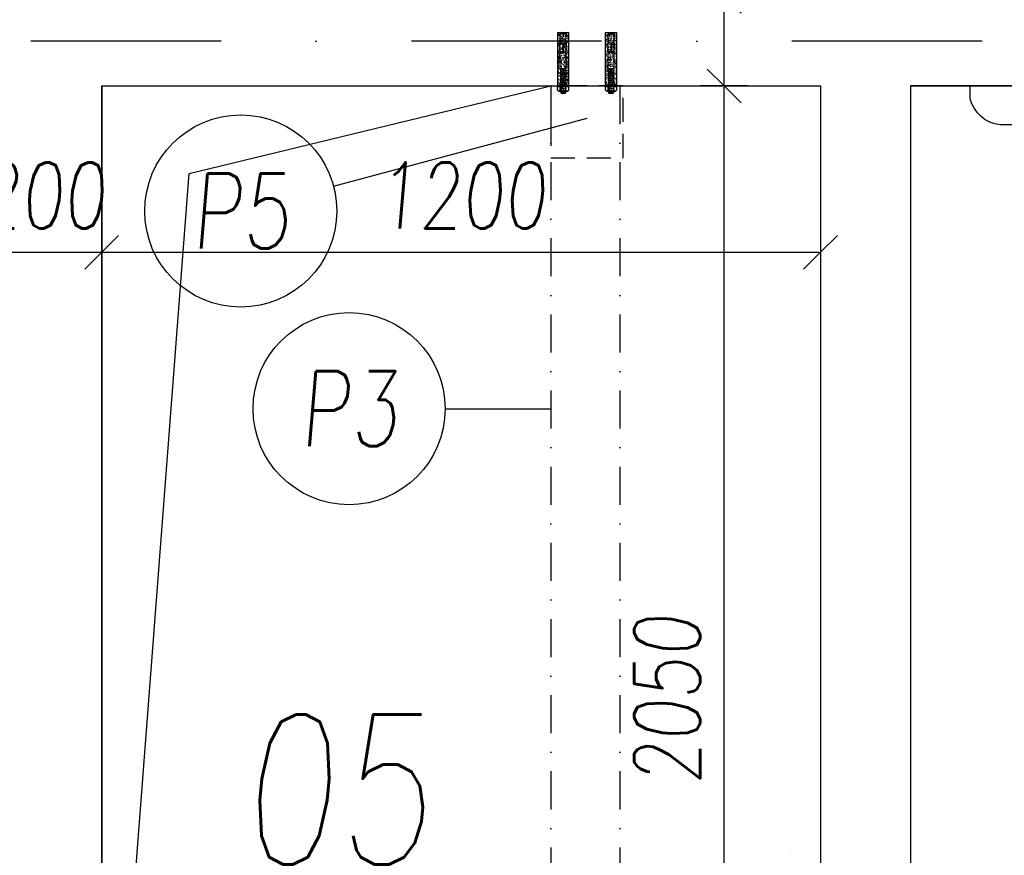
# Model space of a CAD drawing. Header units: millimetres. Extents: x 247761 to 294611, y 172579 to 236863.
# Tile 180 of 256: x 263074 to 264717, y 185096 to 186491. Entities that reach past the tile are written whole.
import ezdxf

# ---------------------------------------------------------------- set-up
doc = ezdxf.new("R2010")
doc.units = ezdxf.units.MM
doc.linetypes.add('ACDINTGL', pattern=[3, 2, -1])
doc.linetypes.add('ČERCHOVANÁ', pattern=[25.4, 12.7, -6.35, 0, -6.35])
for name, color, linetype in [('KOTY 50', 7, 'Continuous'), ('KOTY-DVERE', 8, 'Continuous'), ('NOVA', 240, 'Continuous'), ('NOVÁ TENKÁ', 240, 'Continuous'), ('OSY', 7, 'Continuous'), ('POPIS2', 2, 'Continuous'), ('TENKA', 4, 'Continuous'), ('ŽB', 3, 'Continuous')]:
    doc.layers.add(name, color=color, linetype=linetype)
doc.layers.add('PLOCHY_MISTNOSTI', color=180, linetype='Continuous', plot=False)
doc.styles.add('CS-ROMANS', font='romans.shx', dxfattribs={"width": 0.75, "oblique": 5})
doc.dimstyles.new('A_KÓTA_50', dxfattribs={"dimtxt": 110, "dimasz": 2, "dimexe": 100, "dimexo": 1500, "dimgap": 40, "dimtad": 1, "dimrnd": 1, "dimdsep": 46, "dimtxsty": 'CS-ROMANS', "dimblk": 'KOT_CARA20', "dimcen": 45, "dimse1": 1, "dimse2": 1, "dimclrd": 256, "dimclre": 256, "dimclrt": 256, "dimadec": 0, "dimazin": 0, "dimtfac": 1, "dimtix": 1, "dimtmove": 2, "dimatfit": 3, "dimldrblk": 'OBLIQUE', "dimfxl": 0, "dimtolj": 1, "dimarcsym": 0})

# ---------------------------------------------------------------- blocks, each defined once
blk = doc.blocks.new('OCELOVÁ KOTVA')
for p, q in [((-9.4, 7.1), (-9.4, 0.6)), ((9.4, 0.6), (-9.4, 0.6)), ((-7, 8.6), (-8.7, 7.7)), ((8.7, 0), (-8.7, 0)), ((6.7, 8.7), (-6.7, 8.7)), ((-5, 8.7), (-4, 9)), ((-4, 8), (-5, 8.7)), ((-5, 8.7), (5, 6.9)), ((-5, 5.3), (-4, 5.6)), ((-5, 5.3), (5, 3.5)), ((-4, 4.6), (-5, 5.3)), ((-5, 1.9), (-4, 2.2)), ((-5, 1.9), (5, 0.1)), ((-4, 1.2), (-5, 1.9)), ((-4.7, 7.1), (-4.7, 0.6)), ((-4, 11.4), (-2.8, 12.5)), ((-4, 9), (-4, 11.4)), ((-4, 11.4), (4, 11.4)), ((-4, 9), (4, 7.6)), ((-4, 8), (4, 6.6)), ((-4, 5.6), (-4, 8)), ((-4, 5.6), (4, 4.2)), ((-4, 2.2), (-4, 4.6)), ((-4, 4.6), (4, 3.2)), ((-4, 2.2), (4, 0.8)), ((-4, -1.2), (-4, 1.2)), ((-4, 1.2), (4, -0.2)), ((-2.8, 12.5), (2.9, 12.5)), ((4, 11.4), (2.9, 12.5)), ((4, 7.6), (4, 11.4)), ((5, 6.9), (4, 7.6)), ((4, 6.6), (5, 6.9)), ((4, 4.2), (4, 6.6)), ((5, 3.5), (4, 4.2)), ((4, 3.2), (5, 3.5)), ((4, 0.8), (4, 3.2)), ((5, 0.1), (4, 0.8)), ((4, -0.2), (5, 0.1)), ((4.7, 7.1), (4.7, 0.6)), ((7.1, 8.6), (8.7, 7.6)), ((9.4, 7.1), (9.4, 0.6)), ((-5, -1.5), (-4, -1.2)), ((-5, -1.5), (5, -3.3)), ((-4, -2.2), (-5, -1.5)), ((-5, -4.9), (-4, -4.6)), ((-5, -4.9), (5, -6.7)), ((-4, -5.6), (-5, -4.9)), ((-5, -8.3), (-4, -8)), ((-4, -9), (-5, -8.3)), ((-5, -8.3), (5, -10.1)), ((-5, -11.7), (-4, -11.4)), ((-4, -12.4), (-5, -11.7)), ((-5, -11.7), (5, -13.5)), ((-5, -15.1), (-4, -14.8)), ((-4, -15.8), (-5, -15.1)), ((-5, -15.1), (5, -16.9)), ((-4, -1.2), (4, -2.6)), ((-4, -4.6), (-4, -2.2)), ((-4, -2.2), (4, -3.6)), ((-4, -4.6), (4, -6)), ((-4, -8), (-4, -5.6)), ((-4, -5.6), (4, -7)), ((-4, -8), (4, -9.4)), ((-4, -9), (4, -10.4)), ((-4, -11.4), (-4, -9)), ((-4, -11.4), (4, -12.8)), ((-4, -12.4), (4, -13.8)), ((-4, -14.8), (-4, -12.4)), ((-4, -14.8), (4, -16.2)), ((-4, -15.8), (4, -17.2)), ((-4, -18.2), (-4, -15.8)), ((4, -2.6), (4, -0.2)), ((5, -3.3), (4, -2.6)), ((4, -3.6), (5, -3.3)), ((4, -6), (4, -3.6)), ((5, -6.7), (4, -6)), ((4, -7), (5, -6.7)), ((4, -9.4), (4, -7)), ((5, -10.1), (4, -9.4)), ((4, -10.4), (5, -10.1)), ((4, -12.8), (4, -10.4)), ((5, -13.5), (4, -12.8)), ((4, -13.8), (5, -13.5)), ((4, -16.2), (4, -13.8)), ((5, -16.9), (4, -16.2)), ((-5, -18.5), (-4, -18.2)), ((-4, -19.2), (-5, -18.5)), ((-5, -18.5), (5, -20.3)), ((-5, -21.9), (-4, -21.6)), ((-4, -22.6), (-5, -21.9)), ((-5, -21.9), (5, -23.7)), ((-5, -25.3), (-4, -25)), ((-4, -26), (-5, -25.3)), ((-5, -25.3), (5, -27.1)), ((-5, -28.4), (5, -28.4)), ((-5, -28.4), (-5, -55.9)), ((-4, -18.2), (4, -19.6)), ((-4, -19.2), (4, -20.6)), ((-4, -21.6), (-4, -19.2)), ((-4, -21.6), (4, -23)), ((-4, -22.6), (4, -24)), ((-4, -25), (-4, -22.6)), ((-4, -25), (4, -26.4)), ((-4, -26), (4, -27.4)), ((-4, -28.4), (-4, -26)), ((4, -17.2), (5, -16.9)), ((4, -19.6), (4, -17.2)), ((5, -20.3), (4, -19.6)), ((4, -20.6), (5, -20.3)), ((4, -23), (4, -20.6)), ((5, -23.7), (4, -23)), ((4, -24), (5, -23.7)), ((4, -26.4), (4, -24)), ((5, -27.1), (4, -26.4)), ((4, -27.4), (5, -27.1)), ((4, -28.4), (4, -27.4)), ((5, -28.4), (5, -55.9)), ((-5, -56.9), (-5.5, -71.7)), ((-4, -56.9), (-5, -55.9)), ((-5, -55.9), (5, -55.9)), ((-4, -56.9), (-5, -56.9)), ((-4, -56.9), (4, -56.9)), ((-0.5, -70.7), (-0.5, -56.9)), ((0.5, -70.7), (0.5, -56.9)), ((4, -56.9), (5, -55.9)), ((4, -56.9), (5, -56.9)), ((5, -56.9), (5.5, -71.7)), ((-5.5, -71.7), (-1.5, -71.7)), ((-4.5, -71.7), (-5, -86.5)), ((-0.5, -70.7), (-1.5, -71.7)), ((0.5, -70.7), (1.5, -71.7)), ((1.5, -71.7), (5.5, -71.7)), ((4.5, -71.7), (5, -86.5)), ((-4, -87.5), (-5, -86.5)), ((-5, -86.5), (5, -86.5)), ((-4, -87.5), (4, -87.5)), ((4, -87.5), (5, -86.5))]:
    blk.add_line(p, q)
for centre, major_axis, start_param, end_param in [((-7, 4.9), (2.29, 2.29), 6.262021, 7.875146), ((-8.7, 0.6), (0.441, 0.441), 2.356194, 3.926991), ((-6.7, 8.1), (-0.441, 0.441), -0.785398, -0.248335), ((0, -3.3), (8.08, 8.08), 0.363291, 1.207505), ((7, 4.9), (-2.29, 2.29), 4.691224, 6.30435), ((6.7, 8.1), (0.441, 0.441), 0.237575, 0.785398), ((6.8, 8.1), (-0.441, 0.441), -1.030377, -0.785398), ((8.7, 0.6), (0.441, 0.441), 3.926991, 5.497787)]:
    blk.add_ellipse(centre, major_axis=major_axis, ratio=1, start_param=start_param, end_param=end_param)
blk = doc.blocks.new('CHEMICKÁ KOTVA ŠROUB')
h = blk.add_hatch()
h.set_pattern_fill('AR-CONC', color=9, style=0)
h.set_pattern_definition([(50, (98541.3084, -65870.697), (7.17260183, -0.62752135), [0.75, -8.25]), (355, (98541.3084, -65870.697), (-1.38751334, 7.52192134), [0.6, -6.6]), (100.4514, (98541.906, -65870.7494), (5.7850938, 6.89439542), [0.6374019, -7.0114211]), (46.1842, (98541.308, -65868.697), (10.6724105, -1.65519014), [1.125, -12.375]), (96.6356, (98542.198, -65868.835), (9.3466271, 9.7411787), [0.9561029, -10.51713]), (351.1842, (98541.308, -65868.697), (9.3466195, 9.741186), [0.9, -9.9]), (21, (98542.3084, -65869.197), (5.96907052, -4.0261889), [0.75, -8.25]), (326, (98542.3084, -65869.197), (2.4331533, 7.25150045), [0.6, -6.6]), (71.4514, (98542.806, -65869.5326), (8.4022263, 3.22530497), [0.6374019, -7.0114211]), (37.5, (98541.3084, -65870.697), (0.121598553, 3.32893854), [0, -6.52, 0, -6.7, 0, -6.625]), (7.5, (98541.3084, -65870.697), (2.63069537, 3.94411712), [0, -3.82, 0, -6.37, 0, -2.525]), (327.5, (98539.0784, -65870.697), (5.33822436, -0.22554872), [0, -2.5, 0, -7.8, 0, -10.35]), (317.5, (98538.0784, -65870.697), (5.8318617, 1.00104982), [0, -3.25, 0, -5.18, 0, -7.35])])
h.paths.add_polyline_path([(-9, -10), (9, -10), (9, -99.4), (-9, -99.4)])
at = {"color": 9}
blk.add_lwpolyline([(-9, -10), (9, -10), (9, -99.4), (-9, -99.4)], close=True, dxfattribs=at)
at = {"layer": 'TENKA', "color": 0}
blk.add_blockref('OCELOVÁ KOTVA', (0, -10), dxfattribs=at)
blk = doc.blocks.new('KOT_CARA20')
for p, q in [((0, 20), (0, -20)), ((0, 0), (14.14, 14.14)), ((0, 0), (-14.14, -14.14))]:
    blk.add_line(p, q)
blk = doc.blocks.new('*D171')
at = {"layer": 'Defpoints', "color": 0, "ltscale": 5, "transparency": 16777216}
for p in [(263210.5, 186102.6), (263010.5, 186048.9), (263210.5, 185992.6)]:
    blk.add_point(p, dxfattribs=at)
at = {"layer": 'KOTY 50', "lineweight": -2, "ltscale": 5, "transparency": 16777216}
for p, q in [((263008.5, 186102.6), (263006.5, 186102.6)), ((263010.5, 186102.6), (263210.5, 186102.6)), ((263212.5, 186102.6), (263214.5, 186102.6))]:
    blk.add_line(p, q, dxfattribs=at)
at = {"layer": 'KOTY 50', "lineweight": -2, "ltscale": 5, "transparency": 16777216, "xscale": 2, "yscale": 2, "zscale": 2}
blk.add_blockref('KOT_CARA20', (263010.5, 186102.6), dxfattribs=at)
at = {"layer": 'KOTY 50', "lineweight": -2, "ltscale": 5, "transparency": 16777216, "xscale": 2, "yscale": 2, "zscale": 2, "rotation": 180}
blk.add_blockref('KOT_CARA20', (263210.5, 186102.6), dxfattribs=at)
at = {"layer": 'KOTY 50', "ltscale": 5, "transparency": 16777216, "insert": (263110.5, 186197.6), "char_height": 110, "attachment_point": 5, "style": 'CS-ROMANS'}
blk.add_mtext('\\A1;200', dxfattribs=at)
blk = doc.blocks.new('_OBLIQUE')
at = {"color": 0, "linetype": 'ByBlock', "ltscale": 15}
blk.add_line((-0.5, -0.5), (0.5, 0.5), dxfattribs=at)
blk = doc.blocks.new('*D172')
at = {"layer": 'Defpoints', "color": 0, "ltscale": 5, "transparency": 16777216}
for p in [(264410.5, 186102.6), (264410.5, 186017.5), (263210.5, 185992.6)]:
    blk.add_point(p, dxfattribs=at)
at = {"layer": 'KOTY 50', "lineweight": -2, "ltscale": 5, "transparency": 16777216}
blk.add_line((263212.5, 186102.6), (264408.5, 186102.6), dxfattribs=at)
at = {"layer": 'KOTY 50', "lineweight": -2, "ltscale": 5, "transparency": 16777216, "xscale": 2, "yscale": 2, "zscale": 2, "rotation": 180}
blk.add_blockref('KOT_CARA20', (263210.5, 186102.6), dxfattribs=at)
at = {"layer": 'KOTY 50', "lineweight": -2, "ltscale": 5, "transparency": 16777216, "xscale": 2, "yscale": 2, "zscale": 2}
blk.add_blockref('KOT_CARA20', (264410.5, 186102.6), dxfattribs=at)
at = {"layer": 'KOTY 50', "ltscale": 5, "transparency": 16777216, "insert": (263810.5, 186197.6), "char_height": 110, "attachment_point": 5, "style": 'CS-ROMANS'}
blk.add_mtext('\\A1;1200', dxfattribs=at)
blk = doc.blocks.new('*D366')
at = {"layer": 'Defpoints', "color": 0, "ltscale": 5, "transparency": 16777216}
for p in [(264249.5, 186380.3), (264339.5, 186380.3), (264339.5, 184330.3)]:
    blk.add_point(p, dxfattribs=at)
at = {"layer": 'KOTY 50', "lineweight": -2, "ltscale": 5, "transparency": 16777216}
blk.add_line((264249.5, 184332.3), (264249.5, 186378.3), dxfattribs=at)
at = {"layer": 'KOTY 50', "lineweight": -2, "ltscale": 5, "transparency": 16777216, "xscale": 2, "yscale": 2, "zscale": 2}
for p, rotation in [((264249.5, 186380.3), 90), ((264249.5, 184330.3), 270)]:
    blk.add_blockref('KOT_CARA20', p, dxfattribs=dict(at, rotation=rotation))
at = {"layer": 'KOTY 50', "ltscale": 5, "transparency": 16777216, "insert": (264154.5, 185355.3), "char_height": 110, "attachment_point": 5, "rotation": 90, "style": 'CS-ROMANS'}
blk.add_mtext('\\A1;2050', dxfattribs=at)
blk = doc.blocks.new('*D367')
at = {"layer": 'Defpoints', "color": 0, "ltscale": 5, "transparency": 16777216}
for p in [(264249.5, 186530.3), (264379.5, 186530.3), (264339.5, 186380.3)]:
    blk.add_point(p, dxfattribs=at)
at = {"layer": 'KOTY 50', "lineweight": -2, "ltscale": 5, "transparency": 16777216}
blk.add_line((264249.5, 186382.3), (264249.5, 186528.3), dxfattribs=at)
at = {"layer": 'KOTY 50', "lineweight": -2, "ltscale": 5, "transparency": 16777216, "xscale": 2, "yscale": 2, "zscale": 2}
for p, rotation in [((264249.5, 186530.3), 90), ((264249.5, 186380.3), 270)]:
    blk.add_blockref('KOT_CARA20', p, dxfattribs=dict(at, rotation=rotation))
at = {"layer": 'KOTY 50', "ltscale": 5, "transparency": 16777216, "insert": (264319.5, 186670), "char_height": 110, "attachment_point": 5, "rotation": 90, "style": 'CS-ROMANS'}
blk.add_mtext('\\A1;150', dxfattribs=at)
blk = doc.blocks.new('ev výtah')
at = {"layer": 'NOVÁ TENKÁ'}
blk.add_line((30060.4, 13392.4), (30060.4, 13392.4), dxfattribs=at)
at = {"layer": 'NOVÁ TENKÁ', "ltscale": 0.25}
blk.add_lwpolyline([(31319.2, 13092.4), (31340.4, 13092.4), (31340.4, 12512.4), (31319.2, 12512.4), (31319.2, 12512.4, -0.320438), (31275.4, 12562.3), (31275.4, 12562.3), (31275.4, 13042.5), (31275.4, 13042.5, -0.320438), (31319.2, 13092.4)], format="xyb", close=True, dxfattribs=at)

msp = doc.modelspace()

# ---------------------------------------------------------------- linework, layer by layer
at = {"layer": 'KOTY-DVERE'}
for p, q in [((263597.552, 186213.013), (264020.686, 186326.295)), ((263783.836, 185841.631), (263960.517, 185841.631))]:
    msp.add_line(p, q, dxfattribs=at)
for centre in [(263442.694, 186171.554), (263623.523, 185841.631)]:
    msp.add_circle(centre, 160.312, dxfattribs=at)
at = {"layer": 'OSY', "linetype": 'ČERCHOVANÁ', "ltscale": 25}
msp.add_line((276747.073, 186455.259), (249108.101, 186455.259), dxfattribs=at)
at = {"layer": 'PLOCHY_MISTNOSTI', "ltscale": 5}
for points in [[(263210.517, 186380.259), (264410.517, 186380.259), (264410.517, 183205.258), (263210.517, 183205.258)], [(264560.517, 183530.259), (266660.517, 183530.259), (266660.517, 186380.259), (264560.517, 186380.259)]]:
    msp.add_lwpolyline(points, close=True, dxfattribs=at)
at = {"layer": 'TENKA', "linetype": 'ČERCHOVANÁ', "ltscale": 5}
for p, q in [((263960.517, 186380.259), (263960.517, 184330.259)), ((264075.517, 186380.259), (264075.517, 184330.259))]:
    msp.add_line(p, q, dxfattribs=at)
at = {"layer": 'TENKA'}
msp.add_lwpolyline([(263210.517, 184330.259), (263356.616, 186234.368), (263960.517, 186380.259)], dxfattribs=at)
at = {"layer": 'TENKA', "linetype": 'ACDINTGL', "ltscale": 20}
for points in [[(263960.51, 186260.258), (264081.01, 186260.258), (264081.01, 186380.258), (263960.51, 186380.258)], [(263960.517, 186260.259), (264081.017, 186260.259), (264081.017, 186380.259), (263960.517, 186380.259)], [(263960.517, 186260.259), (264081.017, 186260.259), (264081.017, 186380.259), (263960.517, 186380.259)]]:
    msp.add_lwpolyline(points, close=True, dxfattribs=at)
at = {"layer": 'ŽB'}
for p, q in [((263210.517, 186380.259), (263210.517, 183055.259)), ((263210.517, 186380.259), (264410.517, 186380.259)), ((264410.517, 186380.259), (264410.517, 183055.259)), ((264560.517, 186380.259), (264560.517, 183130.259)), ((264560.517, 186380.259), (266660.517, 186380.259))]:
    msp.add_line(p, q, dxfattribs=at)

# ---------------------------------------------------------------- block references
at = {"layer": 'NOVA', "rotation": 180}
for p in [(263980.787, 186370.257), (263980.795, 186370.257), (264060.787, 186370.257), (264060.795, 186370.257)]:
    msp.add_blockref('CHEMICKÁ KOTVA ŠROUB', p, dxfattribs=at)
at = {"layer": 'NOVÁ TENKÁ', "rotation": 90}
msp.add_blockref('ev výtah', (277752.924, 155039.82), dxfattribs=at)

# ---------------------------------------------------------------- texts
at = {"layer": 'KOTY-DVERE', "char_height": 125, "attachment_point": 5, "style": 'CS-ROMANS'}
for s, insert in [('P5', (263442.694, 186171.554)), ('P3', (263623.523, 185841.631))]:
    msp.add_mtext_dynamic_manual_height_columns(s, width=141.62944, gutter_width=12.5, heights=[0], dxfattribs=dict(at, insert=insert))
at = {"layer": 'POPIS2', "ltscale": 15, "style": 'CS-ROMANS', "oblique": 5, "width": 0.75}
msp.add_text('05', height=250, dxfattribs=at).set_placement((263441.087, 185081.003))

# ---------------------------------------------------------------- dimensions: what is measured, and where the dimension line sits
at = {"layer": 'KOTY 50', "ltscale": 5}
dim = msp.add_linear_dim(base=(264249.519, 186530.259), p1=(264339.519, 186380.259), p2=(264379.519, 186530.259), angle=90, dimstyle='A_KÓTA_50', dxfattribs=at)
dim.commit()
dim.dimension.update_dxf_attribs({"geometry": '*D367', "text_midpoint": (264319.519, 186670), "dimtype": 128})
dim = msp.add_linear_dim(base=(264249.519, 186380.259), p1=(264339.519, 184330.26), p2=(264339.519, 186380.259), angle=90, dimstyle='A_KÓTA_50', dxfattribs=at)
dim.commit()
dim.dimension.update_dxf_attribs({"geometry": '*D366', "text_midpoint": (264154.519, 185355.259)})
for base, p1, p2, picture, middle in [((263210.517, 186102.624), (263010.517, 186048.865), (263210.517, 185992.606), '*D171', (263110.517, 186197.624)), ((264410.517, 186102.624), (263210.517, 185992.606), (264410.517, 186017.527), '*D172', (263810.517, 186197.624))]:
    dim = msp.add_linear_dim(base=base, p1=p1, p2=p2, dimstyle='A_KÓTA_50', dxfattribs=at)
    dim.commit()
    dim.dimension.update_dxf_attribs({"geometry": picture, "text_midpoint": middle})

doc.saveas('drawing.dxf')
